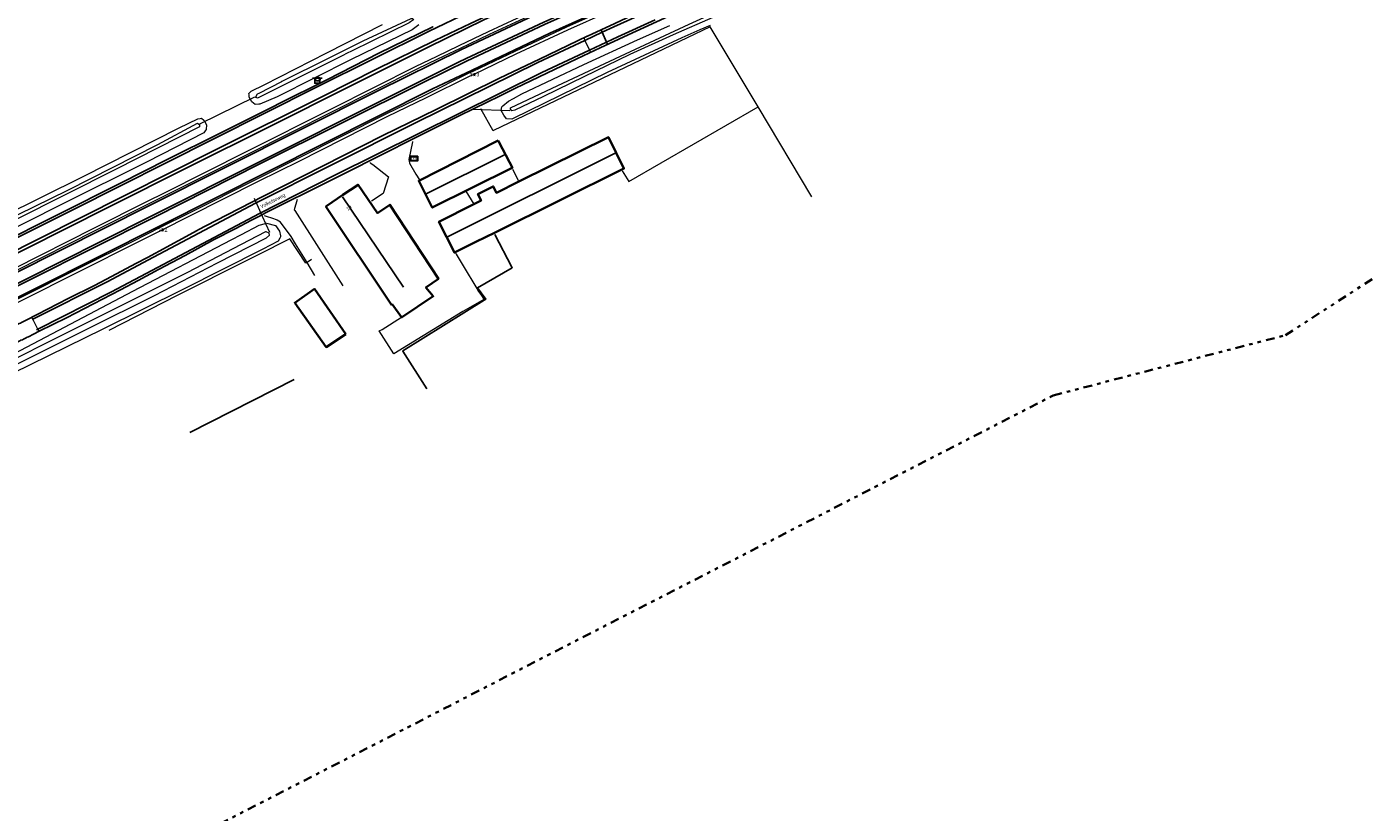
# Model space of a CAD drawing. Header units: metres. Extents: x 169249 to 194689, y 406250 to 412203.
# Tile 181 of 256: x 181034 to 181418, y 408887 to 409112. Entities that reach past the tile are written whole.
import ezdxf
from ezdxf.enums import TextEntityAlignment as Align

# ---------------------------------------------------------------- set-up
doc = ezdxf.new("R2010")
doc.units = ezdxf.units.M
doc.linetypes.add('BGT_NLCS_N264$0$AL-TEKENBLADGRENS', pattern=[11.5, 2.5, -1.5, 1, -1.5, 1, -1.5, 2.5])
doc.layers.get('0').update_dxf_attribs({"linetype": 'CONTINUOUS'})
for name, color, linetype, lineweight in [('BGT_NLCS_N264$0$B-WE-GW-WATERGANG_INSTEEK-G', 252, 'CONTINUOUS', 18), ('BGT_NLCS_N264$0$B-WE-GW-WATERGANG_SLOOT_BODEM-G', 252, 'CONTINUOUS', 18), ('BGT_NLCS_N264$0$B-WE-IE-TERREINAFSCHEIDING_KUNSTMATIG_HEKWERK-G', 252, 'BGT_NLCS_N264$0$IE-TERREINAFSCHEIDING-KUNSTMATIG', 18), ('BGT_NLCS_N264$0$B-WE-KW-KUNSTWERK_DUIKER-G', 252, 'CONTINUOUS', 18), ('BGT_NLCS_N264$0$B-WE-OG-TOPOGRAFIE_BEBOUWING-G', 252, 'CONTINUOUS', 35), ('BGT_NLCS_N264$0$B-WE-OG-TOPOGRAFIE_WEG_BERM-GV', 252, 'CONTINUOUS', 18), ('BGT_NLCS_N264$0$B-WE-OG-TOPOGRAFIE_WEG_VERHARD-G', 252, 'CONTINUOUS', 18), ('BGT_NLCS_N264$0$B-WE-VW-VERKEERSTEKEN_BORD-S', 252, 'CONTINUOUS', 25), ('BGT_NLCS_N264$0$X-XX-AL-TEKENBLADGRENS-G', 252, 'BGT_NLCS_N264$0$AL-TEKENBLADGRENS', 35), ('X-XX-AL-REFERENTIE-G', 7, 'CONTINUOUS', 18)]:
    doc.layers.add(name, color=color, linetype=linetype, lineweight=lineweight)
for name, color, linetype in [('BGT_NLCS_N264$0$B-WE-IE-MEUBILAIR_WEGMEUBILAIR-S', 252, 'CONTINUOUS'), ('BGT_NLCS_N264$0$B-WE-IE-TERREINAFSCHEIDING_KUNSTMATIG_HEKWERK_RASTER-G', 252, 'CONTINUOUS'), ('BGT_NLCS_N264$0$B-WE-KG-KADASTRAAL_NOK-G', 252, 'CONTINUOUS'), ('BGT_NLCS_N264$0$B-WE-KL-WATER_BRANDLEIDING_PUT-S', 252, 'CONTINUOUS'), ('BGT_NLCS_N264$0$B-WE-OG-TOPOGRAFIE_WEG_RIJWEG-G', 252, 'CONTINUOUS'), ('BGT_NLCS_N264$0$B-WE-VW-MARKERING-G', 252, 'CONTINUOUS'), ('BGT_NLCS_N264$0$Label_Nummeraanduidingreeks', 252, 'CONTINUOUS'), ('BGT_NLCS_N264$0$Label_Openbareruimte', 252, 'CONTINUOUS'), ('BGT_NLCS_N264$0$Label_Puntobject', 252, 'CONTINUOUS')]:
    doc.layers.add(name, color=color, linetype=linetype)
doc.styles.add('BGT_NLCS_N264$0$NLCS-ISO', font='NLCS-ISO.ttf')
doc.styles.add('BGT_NLCS_N264$0$STANDARD', font='txt')
doc.linetypes.add('BGT_NLCS_N264$0$IE-TERREINAFSCHEIDING-KUNSTMATIG', pattern='A,4,[82,NLCS.SHX,S=0.75,R=90,X=0,Y=0],4,-2', length=10)

# ---------------------------------------------------------------- blocks, each defined once
blk = doc.blocks.new('BGT_NLCS_N264$0$SVW-VERKEERSTEKEN_BORD_ANWB-SO')
blk.add_line((-1.375, 0), (1.375, 0))
at = {"flags": 128}
blk.add_lwpolyline([(-0.75, 0), (-0.75, -1.5), (0.75, -1.5), (0.75, 0)], close=True, dxfattribs=at)
blk = doc.blocks.new('BGT_NLCS_N264$0$SRI-TERREINKAST-SO')
at = {"ltscale": 0.1}
h = blk.add_hatch(color=256, dxfattribs=at)
h.paths.add_polyline_path([(1.16, 0.64), (-1.01, 0.64), (-1.01, -0.71), (1.16, -0.71)])
h.paths.add_polyline_path([(1.01, 0.49), (-0.86, 0.49), (-0.86, -0.56), (1.01, -0.56)], flags=16)
at = {"flags": 128}
for points in [[(1.16, 0.64), (-1.01, 0.64), (-1.01, -0.71), (1.16, -0.71)], [(1.01, 0.49), (-0.86, 0.49), (-0.86, -0.56), (1.01, -0.56)]]:
    blk.add_lwpolyline(points, close=True, dxfattribs=at)
at = {"style": 'BGT_NLCS_N264$0$NLCS-ISO'}
blk.add_text('RI', height=0.6, dxfattribs=at).set_placement((-0.26, -0.29))
blk = doc.blocks.new('BGT_NLCS_N264$0$SIE-WEG_STRAATPOT_BRANDKRAAN-SO')
blk.add_ellipse((0, 0), major_axis=(-0.729, 0), ratio=0.685994)
at = {"style": 'BGT_NLCS_N264$0$NLCS-ISO'}
blk.add_text('BR', height=0.4, dxfattribs=at).set_placement((-0.3, -0.15))
blk = doc.blocks.new('BGT_NLCS_N264$0$SIE-WEG_PAAL_ALGEMEEN_TYPE_02-SO')
at = {"ltscale": 0.5}
h = blk.add_hatch(color=256, dxfattribs=at)
h.paths.add_polyline_path([(0, 0), (0.1875, 0, 0.41421356), (0, 0.1875)])
h.paths.add_polyline_path([(0, -0.1875), (0, 0), (-0.1875, 0, 0.41421356)])
for p, q in [((-0.1875, 0), (0.1875, 0)), ((0, -0.1875), (0, 0.1875))]:
    blk.add_line(p, q, dxfattribs=at)
blk.add_circle((0, 0), 0.1875, dxfattribs=at)
blk = doc.blocks.new('BGT_NLCS_N264')
at = {"layer": 'BGT_NLCS_N264$0$B-WE-GW-WATERGANG_INSTEEK-G'}
for points in [[(181170.69, 409086.76, 16.45), (181170, 409088.06, 16.45), (181170.13, 409089.15, 16.45), (181170.45, 409089.41, 16.46), (181172.1, 409090.75, 16.51), (181173.53, 409091.55, 16.54), (181175.89, 409092.88, 16.59), (181193.63, 409101.32, 16.56), (181208.99, 409108.36, 16.51), (181218.25, 409112.46, 16.51)], [(181229.87, 409112.47, 16.34), (181226.9, 409111.17, 16.34), (181221.71, 409108.9, 16.34), (181200.33, 409098.99, 16.34), (181173.41, 409085.8, 16.45), (181173.02, 409085.6, 16.45), (181171.5, 409085.69, 16.48), (181170.69, 409086.76, 16.45)], [(181098.48, 409090.53, 16.54), (181097.77, 409091.94, 16.32), (181097.72, 409092.55, 16.3), (181097.69, 409092.97, 16.29), (181097.68, 409092.98, 16.29), (181098.28, 409093.63, 16.27), (181102.03, 409095.47, 16.05), (181120.01, 409104.65, 16.32), (181135.93, 409112.72, 16.32)], [(181146.4, 409112.69, 17.04), (181144.41, 409111.19, 16.95), (181127, 409102.73, 16.88), (181105.76, 409092.04, 16.81), (181100.81, 409089.87, 16.72), (181100.55, 409089.86, 16.7), (181099.43, 409089.84, 16.61), (181098.48, 409090.53, 16.54)], [(181026.84, 409057.59, 15.8), (181050.17, 409069.14, 16.05), (181077.72, 409083.13, 16.11), (181083.01, 409085.69, 16.23), (181083.73, 409085.81, 16.26), (181084.04, 409085.86, 16.27), (181084.72, 409085.34, 16.39), (181084.82, 409085.26, 16.41), (181085.54, 409083.96, 16.61), (181085.45, 409082.67, 16.61), (181085.17, 409082.23, 16.61), (181084.78, 409081.64, 16.61), (181068.48, 409073.36, 16.77), (181043.81, 409061, 16.79), (181034.14, 409056.15, 16.8), (181017.96, 409048.04, 16.81)], [(181022.39, 409014.24, 15.69), (181034.16, 409020.31, 15.82), (181064.36, 409036.26, 16.26), (181092.61, 409051.02, 16.42), (181095.5, 409052.53, 16.44), (181100.63, 409055.18, 16.51), (181100.98, 409055.28, 16.52), (181102.68, 409055.74, 16.54), (181105.33, 409055.14, 16.59), (181106.46, 409053.44, 16.56), (181106.7, 409052.11, 16.56), (181106.75, 409051.85, 16.56), (181106.52, 409051.44, 16.52), (181106.05, 409050.62, 16.44), (181101.62, 409048.28, 16.23), (181078.7, 409036.78, 16.21), (181055.76, 409025.34, 15.82), (181029.91, 409012.66, 15.72)]]:
    blk.add_polyline3d(points, dxfattribs=at)
at = {"layer": 'BGT_NLCS_N264$0$B-WE-GW-WATERGANG_SLOOT_BODEM-G'}
for points in [[(181173.88, 409088.23, 15.23), (181173.01, 409087.96, 15.18), (181172.61, 409088.43, 15.21), (181172.65, 409088.87, 15.15), (181186.2, 409095.27, 15.31), (181205.59, 409104.31, 15.2), (181223.81, 409112.83, 15.2), (181237.5, 409119.03, 15.37), (181238.56, 409119.35, 15.33), (181238.86, 409119.13, 15.33), (181238.95, 409119.07, 15.33), (181239.09, 409118.52, 15.31), (181238.24, 409118.07, 15.31), (181235.47, 409116.88, 15.3), (181230.61, 409114.78, 15.27), (181219.23, 409109.78, 15.31), (181206.82, 409104.13, 15.2), (181193.68, 409097.7, 15.26), (181182.08, 409092.09, 15.21), (181173.88, 409088.23, 15.23)], [(181124.59, 409103.89, 15.14), (181102.61, 409092.84, 15.11), (181100.08, 409091.64, 15.07), (181099.94, 409091.71, 15.07), (181099.6, 409091.86, 15.07), (181100.13, 409092.84, 15.14), (181100.62, 409093.1, 15.14), (181107.09, 409096.43, 15.17), (181107.05, 409096.41, 15.17), (181120.66, 409103.18, 15.19), (181130.42, 409108.04, 15.2), (181144.21, 409114.49, 15.2), (181144.64, 409114.48, 15.23), (181144.84, 409114.11, 15.23), (181143.99, 409113.48, 15.28), (181143.61, 409113.2, 15.3), (181127.26, 409105.21, 15.15), (181125.65, 409104.42, 15.14), (181124.59, 409103.89, 15.14)], [(181022.12, 409053.65, 15.02), (181045.78, 409065.27, 15.09), (181071.54, 409078.34, 15.12), (181082.89, 409084.45, 15.22), (181083.34, 409084.19, 15.22), (181083.48, 409084.11, 15.22), (181083.47, 409083.45, 15.19), (181059.67, 409071.26, 15.16), (181030.6, 409056.64, 14.95)], [(181008.5, 409004.05, 14.76), (181051.6, 409025.54, 14.8), (181070.64, 409035.06, 14.88), (181088.71, 409044.36, 14.82), (181102.67, 409051.56, 14.87), (181103.61, 409052.33, 14.85), (181103.46, 409052.96, 14.82), (181102.57, 409053.27, 14.82), (181102.41, 409053.32, 14.82), (181093.04, 409048.44, 14.84), (181080.05, 409041.67, 14.87), (181058.08, 409030.61, 14.88), (181036.14, 409019.61, 14.88), (181035.06, 409019.08, 14.88), (181009.23, 409006.06, 14.82)]]:
    blk.add_polyline3d(points, dxfattribs=at)
at = {"layer": 'BGT_NLCS_N264$0$B-WE-IE-TERREINAFSCHEIDING_KUNSTMATIG_HEKWERK-G'}
for p, q in [((181259, 409063.37, 16.65), (181243.56, 409089.15, 16.67)), ((181173.17, 409071.3, 17.1), (181174.83, 409068.1, 17.02))]:
    blk.add_line(p, q, dxfattribs=at)
for points in [[(181243.56, 409089.15, 16.67), (181229.87, 409112.09, 16.31), (181167.72, 409082.34, 16.51), (181167.63, 409082.3, 16.51), (181164.12, 409088.53, 16.67)], [(181204.64, 409070.82, 17.26), (181206.57, 409067.7, 17.23), (181243.56, 409089.15, 16.67)], [(181114.33, 409044.49, 16.91), (181114.01, 409044.28, 16.88), (181109.43, 409051.26, 16.82), (181100.13, 409046.64, 16.59), (181098.79, 409045.98, 16.56), (181097.03, 409045.08, 16.55), (181077.14, 409035.01, 16.41), (181057.55, 409025.03, 16.07)], [(181115.64, 409045.33, 17), (181114.66, 409044.7, 16.93), (181114.33, 409044.49, 16.91)]]:
    blk.add_polyline3d(points, dxfattribs=at)
at = {"layer": 'BGT_NLCS_N264$0$B-WE-IE-TERREINAFSCHEIDING_KUNSTMATIG_HEKWERK_RASTER-G'}
blk.add_line((181080.76, 408995.77, 16.63), (181110.6, 409010.95, 16.79), dxfattribs=at)
blk.add_polyline3d([(181168.14, 409052.57, 17.49), (181173.05, 409043.17, 17.18), (181173.13, 409043.02, 17.18), (181163.18, 409037.21, 17.2), (181165.58, 409034.01, 17.22), (181165.09, 409033.71, 17.22), (181141.8, 409019.13, 17.21), (181141.78, 409019.11, 17.21), (181148.67, 409008.23, 17.24)], dxfattribs=at)
at = {"layer": 'BGT_NLCS_N264$0$B-WE-KG-KADASTRAAL_NOK-G'}
for p, q in [((181170.88, 409075.34, 21.16), (181148.48, 409064.18, 21.16)), ((181141.95, 409037.47, 25.72), (181124.47, 409063.37, 25.69))]:
    blk.add_line(p, q, dxfattribs=at)
blk.add_polyline3d([(181202.72, 409075.9, 21.52), (181202.58, 409075.82, 21.52), (181154.61, 409051.85, 21.53), (181154.6, 409051.84, 21.53)], dxfattribs=at)
at = {"layer": 'BGT_NLCS_N264$0$B-WE-KW-KUNSTWERK_DUIKER-G'}
for p, q in [((181083.63, 409084.25, 15.31), (181099.34, 409091.98, 15.29)), ((181172.42, 409088.03, 15.04), (181161.82, 409088.33, 16.8))]:
    blk.add_line(p, q, dxfattribs=at)
blk.add_polyline3d([(181103.69, 409053.07, 14.89), (181101.59, 409057.66, 15.83), (181099.23, 409062.84, 16.89)], dxfattribs=at)
at = {"layer": 'BGT_NLCS_N264$0$B-WE-OG-TOPOGRAFIE_BEBOUWING-G'}
blk.add_line((181141.37, 409028.86, 18.99), (181138.75, 409032.59, 20.95), dxfattribs=at)
for points in [[(181162.08, 409061.2, 19.49), (181164.22, 409062.27, 19.48), (181163.3, 409064.12, 18.79), (181167.69, 409066.34, 18.82), (181168.59, 409064.48, 19.52), (181175.05, 409067.69, 19.52), (181200.71, 409080.45, 19.52), (181205.15, 409071.43, 19.54), (181168.22, 409053.12, 19.57), (181162.72, 409050.4, 19.58), (181156.78, 409047.45, 19.59), (181156.73, 409047.43, 19.59)], [(181169.11, 409079.46, 19.42), (181169.32, 409079.07, 19.42), (181172.32, 409073.23, 19.45), (181173.16, 409071.61, 19.45), (181173.14, 409071.6, 19.46), (181150.21, 409060.24, 19.59), (181146.35, 409067.95, 19.44), (181169.11, 409079.46, 19.42)], [(181138.75, 409032.59, 20.95), (181138.53, 409032.41, 20.9), (181119.74, 409060.58, 20.89), (181120, 409060.75, 20.89), (181124.61, 409063.86, 20.88), (181128.97, 409066.79, 20.86), (181134.51, 409058.67, 20.89), (181138.05, 409061.06, 18.84), (181151.96, 409039.86, 18.96), (181148.4, 409037.34, 20.45), (181150.47, 409034.82, 18.95), (181141.44, 409028.77, 18.93), (181141.37, 409028.86, 18.99)], [(181156.73, 409047.43, 19.59), (181156.54, 409047.33, 19.59), (181152.13, 409056.2, 19.52), (181162.08, 409061.2, 19.49)], [(181125.4, 409023.99, 20.29), (181119.82, 409020.27, 19.52), (181110.82, 409032.97, 19.5), (181116.44, 409036.91, 20.29), (181125.4, 409023.99, 20.29)]]:
    blk.add_polyline3d(points, dxfattribs=at)
at = {"layer": 'BGT_NLCS_N264$0$B-WE-OG-TOPOGRAFIE_WEG_BERM-GV'}
for points in [[(181200.28, 409117.15, 17.29), (181188.72, 409111.95, 17.21), (181173.88, 409105.03, 17.17), (181161.82, 409099.27, 17.27), (181160.54, 409098.65, 17.28), (181148.17, 409092.49, 17.36), (181136.91, 409087.05, 17.25), (181111.66, 409074.3, 17.23), (181100.11, 409068.51, 17.25), (181080.2, 409058.49, 17.27), (181072.47, 409054.62, 17.24), (181064.19, 409050.47, 17.21), (181049.78, 409043.22, 17.16), (181012.1, 409024.29, 17.21)], [(181012.46, 409023.58, 17.16), (181050.14, 409042.5, 17.11), (181064.55, 409049.76, 17.16), (181072.83, 409053.91, 17.19), (181080.56, 409057.78, 17.22), (181100.46, 409067.8, 17.2), (181112.02, 409073.59, 17.18), (181137.27, 409086.34, 17.2), (181148.53, 409091.77, 17.31), (181160.89, 409097.93, 17.23), (181162.17, 409098.54, 17.22), (181174.22, 409104.31, 17.12), (181189.05, 409111.22, 17.16), (181200.61, 409116.42, 17.24)], [(181030.41, 409042.82, 17.07), (181053.4, 409054.47, 17.11), (181068.37, 409061.96, 17.11), (181073.68, 409064.62, 17.11), (181096.95, 409076.29, 17.09), (181121.29, 409088.56, 17.2), (181145.57, 409100.76, 17.18), (181151.44, 409103.59, 17.27), (181157.96, 409106.72, 17.22), (181166.28, 409110.71, 17.16), (181178.69, 409116.48, 17.27)], [(181030.77, 409042.1, 17.12), (181053.76, 409053.75, 17.16), (181068.73, 409061.25, 17.16), (181074.04, 409063.91, 17.16), (181097.31, 409075.58, 17.14), (181121.65, 409087.84, 17.25), (181145.92, 409100.04, 17.23), (181151.79, 409102.87, 17.32), (181158.31, 409106, 17.27), (181166.62, 409109.98, 17.21), (181179.02, 409115.75, 17.32)]]:
    blk.add_polyline3d(points, dxfattribs=at)
at = {"layer": 'BGT_NLCS_N264$0$B-WE-OG-TOPOGRAFIE_WEG_RIJWEG-G'}
for points in [[(180948.49, 409005.81, 17.01), (180959.26, 409011.09, 17.01), (180963.97, 409013.41, 17), (180976.23, 409019.43, 16.99), (180995.62, 409029.23, 16.99), (181012.62, 409037.92, 16.99), (181033.53, 409048.33, 16.99), (181057.26, 409060.26, 16.83), (181080.27, 409071.88, 16.92), (181103.46, 409083.39, 17.11), (181126.46, 409094.94, 17.04), (181149, 409106.27, 17.13), (181165.03, 409114.07, 17.08), (181188.23, 409124.59, 17.18), (181198.1, 409129.07, 17.22), (181209.8, 409134.33, 17.25), (181223.6, 409140.2, 17.27), (181242.89, 409148.47, 17.22), (181252.98, 409152.99, 17.25)], [(181035.45, 409028.81, 16.27), (181037.02, 409029.62, 16.27), (181045.85, 409034.17, 16.27), (181053.37, 409037.95, 16.36), (181056.65, 409039.6, 16.39), (181065.44, 409044.28, 16.44), (181068.6, 409045.96, 16.45), (181070.92, 409047.2, 16.46), (181071.98, 409047.78, 16.48), (181082.83, 409053.68, 16.68), (181083.16, 409053.87, 16.69), (181088.13, 409056.44, 16.71), (181101.82, 409063.54, 16.78), (181136.01, 409080.89, 16.74), (181151.28, 409088.33, 16.76), (181169.47, 409097.36, 16.81), (181180.96, 409102.84, 16.87), (181194.62, 409109.39, 16.87), (181194.73, 409109.44, 16.87), (181202.51, 409113.03, 16.86), (181207.63, 409115.4, 16.85), (181217.23, 409119.76, 16.85)], [(181165.95, 409090.47, 16.71), (181169.47, 409092.2, 16.71), (181174.05, 409094.46, 16.7), (181187.45, 409100.94, 16.66), (181193.47, 409103.77, 16.69), (181198.32, 409106.05, 16.7), (181206.34, 409109.74, 16.73), (181219.03, 409115.58, 16.76)], [(181150.49, 409112.11, 17.08), (181150.33, 409112.04, 17.08), (181134.85, 409104.48, 16.99), (181120.15, 409097.01, 16.97), (181105.94, 409089.88, 16.97), (181105.12, 409089.47, 16.97), (181089.06, 409081.39, 16.88), (181074.42, 409074.1, 16.88), (181060.68, 409067.18, 16.92), (181043.05, 409058.3, 16.83), (181007.15, 409040.29, 16.83), (180992.01, 409032.51, 16.86), (180973.54, 409023.4, 16.86), (180956.96, 409015.03, 16.89), (180948.62, 409010.9, 16.89), (180946.4, 409009.79, 16.89)], [(181098.4, 409056.61, 16.64), (181099.58, 409057.23, 16.65), (181100.32, 409057.61, 16.66), (181102.82, 409058.92, 16.68), (181120.44, 409067.74, 16.7), (181140.05, 409077.58, 16.66), (181140.73, 409077.92, 16.66), (181157.92, 409086.51, 16.73), (181162.21, 409088.63, 16.72), (181165.95, 409090.47, 16.71)], [(181037.52, 409024.79, 16.23), (181045.38, 409028.68, 16.24), (181060.87, 409036.66, 16.31), (181065.94, 409039.31, 16.31), (181071.72, 409042.46, 16.41), (181079.36, 409046.5, 16.43), (181087.52, 409051.01, 16.6), (181093.69, 409054.15, 16.6), (181098.4, 409056.61, 16.64)], [(181030.57, 409026.36, 16.31), (181030.71, 409026.42, 16.3), (181031.07, 409026.64, 16.3), (181031.41, 409026.82, 16.29), (181031.8, 409026.98, 16.28), (181032.17, 409027.14, 16.28), (181032.54, 409027.34, 16.28), (181034.4, 409028.25, 16.26), (181035.35, 409028.76, 16.27), (181035.45, 409028.81, 16.27)], [(181014.42, 409013.14, 16.23), (181026.95, 409019.47, 16.11), (181028.72, 409020.34, 16.12), (181030.2, 409021.11, 16.16), (181030.53, 409021.28, 16.18), (181030.89, 409021.46, 16.2), (181031.24, 409021.64, 16.2), (181031.64, 409021.83, 16.22), (181032, 409022.01, 16.23), (181032.34, 409022.19, 16.23), (181032.77, 409022.33, 16.23), (181033.08, 409022.53, 16.23), (181033.43, 409022.75, 16.23), (181033.81, 409022.9, 16.22), (181034.13, 409023.08, 16.21), (181034.52, 409023.23, 16.21), (181035.89, 409023.93, 16.18), (181037.52, 409024.79, 16.23)]]:
    blk.add_polyline3d(points, dxfattribs=at)
at = {"layer": 'BGT_NLCS_N264$0$B-WE-OG-TOPOGRAFIE_WEG_VERHARD-G'}
for p, q in [((181193.96, 409108.18, 16.82), (181195.31, 409105.4, 16.8)), ((181195.31, 409105.4, 16.8), (181195.59, 409104.82, 16.8)), ((181159.87, 409064.91, 17.34), (181162.08, 409061.2, 17.4)), ((181162.08, 409061.2, 17.4), (181162.16, 409061.06, 17.4)), ((181156.59, 409047.66, 17.44), (181156.73, 409047.43, 17.43)), ((181116.57, 409040.82, 16.97), (181114.33, 409044.49, 16.91)), ((181035.76, 409028.22, 16.26), (181035.45, 409028.81, 16.27)), ((181037.2, 409025.42, 16.23), (181035.76, 409028.22, 16.26)), ((181141.37, 409028.86, 17.2), (181141.41, 409028.89, 17.2))]:
    blk.add_line(p, q, dxfattribs=at)
for points in [[(181193.61, 409108.9, 16.82), (181193.62, 409108.88, 16.82), (181193.96, 409108.18, 16.82)], [(181144.53, 409079.22, 16.74), (181144.51, 409079.12, 16.74), (181143.45, 409074.04, 16.89), (181143.57, 409073.57, 16.92), (181143.73, 409072.98, 16.9), (181145.53, 409069.79, 17.26), (181146.53, 409068.16, 17.14)], [(181132.39, 409073.15, 16.73), (181132.44, 409073.12, 16.73), (181133.13, 409072.59, 16.78), (181137.71, 409069.1, 17.09), (181136.14, 409064.33, 17.47), (181132.76, 409062.13, 17.57)], [(181111.53, 409062.61, 16.67), (181110.68, 409059.65, 16.97), (181110.86, 409059.37, 16.97), (181124.61, 409037.81, 16.95)], [(181114.33, 409044.49, 16.91), (181111.03, 409049.89, 16.81), (181109.78, 409051.95, 16.78), (181106.76, 409056.07, 16.79), (181105.73, 409056.68, 16.72), (181105.55, 409056.73, 16.72), (181104.51, 409057.13, 16.81), (181104.5, 409057.14, 16.81), (181104.19, 409057.22, 16.8), (181103.02, 409057.56, 16.78), (181102.11, 409057.84, 16.67)], [(181156.73, 409047.43, 17.43), (181157.08, 409046.85, 17.41), (181158.77, 409044.01, 17.33), (181163.24, 409036.53, 17.11), (181163.3, 409036.47, 17.1), (181164.3, 409035, 17.05), (181165, 409033.96, 17.02), (181164.96, 409033.93, 17.02), (181158.93, 409030.46, 17.09), (181139.24, 409018.29, 17.09), (181134.99, 409024.89, 17.16), (181135.81, 409025.32, 17.15), (181141.37, 409028.86, 17.2)], [(181037.52, 409024.79, 16.23), (181037.52, 409024.8, 16.23), (181037.2, 409025.42, 16.23)]]:
    blk.add_polyline3d(points, dxfattribs=at)
at = {"layer": 'BGT_NLCS_N264$0$B-WE-VW-MARKERING-G', "linetype": 'Continuous'}
for p, q in [((181198.92, 409110.51, 16.85), (181193.96, 409108.18, 16.84)), ((181200.18, 409107.68, 16.8), (181195.31, 409105.4, 16.78)), ((181035.76, 409028.22, 16.24), (181035.58, 409028.13, 16.24)), ((181037.2, 409025.42, 16.2), (181036.8, 409025.22, 16.2))]:
    blk.add_line(p, q, dxfattribs=at)
at = {"layer": 'BGT_NLCS_N264$0$B-WE-VW-MARKERING-G'}
for p, q in [((181198.61, 409111.2, 16.97), (181198.92, 409110.51, 16.95)), ((181198.92, 409110.51, 16.95), (181200.18, 409107.68, 16.89)), ((181200.18, 409107.68, 16.89), (181200.43, 409107.13, 16.88))]:
    blk.add_line(p, q, dxfattribs=at)
at = {"layer": 'BGT_NLCS_N264$0$B-WE-VW-MARKERING-G', "linetype": 'Continuous'}
for points in [[(181427.31, 409237.81, 18.1), (181411.62, 409228.69, 18), (181397.62, 409220.83, 17.89), (181380.03, 409211.21, 17.78), (181363.16, 409202.28, 17.7), (181344.39, 409192.53, 17.65), (181340.24, 409190.44, 17.64), (181322.86, 409181.7, 17.59), (181301.19, 409170.97, 17.52), (181271.48, 409156.58, 17.47), (181255.11, 409148.99, 17.45), (181250.13, 409146.75, 17.45), (181233.41, 409139.26, 17.46), (181205.45, 409127.08, 17.42), (181180.72, 409115.95, 17.41), (181158.55, 409105.54, 17.48), (181134.65, 409093.72, 17.41), (181069.03, 409060.72, 17.32), (180979.62, 409015.75, 17.19), (180962.5, 409007.14, 17.16), (180925.13, 408988.35, 17.18)], [(180946.76, 409009.11, 16.94), (180958.09, 409014.84, 16.95), (181014.9, 409043.42, 16.94), (181047.22, 409059.64, 16.98), (181087.43, 409079.91, 17.05), (181117.04, 409094.79, 17.08), (181133.15, 409102.85, 17.07), (181149.34, 409110.84, 17.1), (181160.46, 409116.18, 17.08), (181176.86, 409123.91, 17.17), (181195.96, 409132.59, 17.17), (181231.86, 409148.03, 17.21), (181256.65, 409158.88, 17.2), (181272.05, 409165.84, 17.18), (181287.85, 409173.16, 17.19), (181304.11, 409181.08, 17.24), (181325.17, 409191.47, 17.36), (181343.33, 409200.68, 17.44), (181361.96, 409210.42, 17.53), (181380.54, 409220.34, 17.65), (181399, 409230.43, 17.81), (181414.69, 409239.37, 17.91), (181431.52, 409249.24, 18.06)], [(180948.19, 409006.39, 17.04), (180958.78, 409011.73, 17.06), (181015.58, 409040.25, 17.03), (181049.21, 409057.17, 17.1), (181088.32, 409076.87, 17.13), (181119.1, 409092.32, 17.18), (181134.02, 409099.82, 17.19), (181151.1, 409108.21, 17.15), (181161.16, 409113.02, 17.19), (181177.54, 409120.75, 17.19), (181197.01, 409129.6, 17.23), (181233.08, 409145.21, 17.27), (181258.1, 409156.11, 17.25), (181273.7, 409163.17, 17.23), (181288.31, 409169.97, 17.23), (181305.59, 409178.29, 17.31), (181326.39, 409188.64, 17.41), (181345.26, 409198.21, 17.5), (181364.12, 409208.03, 17.59), (181382.12, 409217.68, 17.7), (181398.74, 409226.82, 17.82), (181417.17, 409237.25, 17.98), (181432.9, 409246.44, 18.1)], [(181430.67, 409232.26, 18.07), (181414.55, 409222.91, 17.96), (181401.47, 409215.58, 17.87), (181382.87, 409205.4, 17.73), (181366.44, 409196.67, 17.68), (181345.39, 409185.82, 17.59), (181343.33, 409184.78, 17.58), (181326.49, 409176.27, 17.52), (181302.14, 409164.2, 17.47), (181277.7, 409152.33, 17.41), (181252.97, 409140.84, 17.42), (181252.91, 409140.81, 17.42), (181236.38, 409133.5, 17.43), (181205.89, 409120.17, 17.41), (181183.89, 409110.26, 17.36), (181161.6, 409099.68, 17.41), (181150.3, 409094.32, 17.43), (181072.23, 409055.06, 17.32), (180982.83, 409010.1, 17.19), (180965.63, 409001.46, 17.16), (180928.02, 408982.54, 17.18)], [(181212.84, 409116.9, 16.88), (181202.22, 409112.06, 16.86), (181198.92, 409110.51, 16.85)], [(181214.09, 409114.05, 16.81), (181203.35, 409109.17, 16.81), (181200.18, 409107.68, 16.8)], [(181193.96, 409108.18, 16.84), (181180.44, 409101.84, 16.81), (181145.38, 409084.58, 16.86), (181121.22, 409072.43, 16.79), (181099.57, 409061.52, 16.85), (181070.31, 409046.02, 16.52), (181057.01, 409038.96, 16.4), (181035.76, 409028.22, 16.24)], [(181195.31, 409105.4, 16.78), (181181.6, 409098.96, 16.74), (181122.5, 409069.63, 16.75), (181100.72, 409058.52, 16.79), (181071.5, 409043.11, 16.44), (181058.24, 409036.07, 16.35), (181037.2, 409025.42, 16.2)]]:
    blk.add_polyline3d(points, dxfattribs=at)
at = {"layer": 'BGT_NLCS_N264$0$B-WE-VW-MARKERING-G'}
for points in [[(181428.82, 409235.32, 18.12), (181412.81, 409226.06, 18.02), (181398.88, 409218.24, 17.94), (181380.95, 409208.41, 17.81), (181364.5, 409199.73, 17.73), (181344.18, 409189.14, 17.68), (181341.64, 409187.87, 17.67), (181324.07, 409179.04, 17.62), (181301.2, 409167.71, 17.55), (181273.02, 409154.1, 17.49), (181254.05, 409145.27, 17.49), (181251.38, 409144.07, 17.49), (181234.53, 409136.57, 17.49), (181204.76, 409123.58, 17.48), (181199.36, 409121.15, 17.46), (181182.17, 409113.39, 17.43), (181159.9, 409102.96, 17.51), (181157.73, 409101.94, 17.52), (181136.3, 409091.27, 17.46), (181100.52, 409073.3, 17.41), (181070.45, 409058.2, 17.34), (181055.01, 409050.43, 17.31), (181012.55, 409029.04, 17.25)], [(181429.17, 409234.74, 18.13), (181413.28, 409225.51, 18.03), (181399.38, 409217.71, 17.92), (181381.43, 409207.92, 17.82), (181364.9, 409199.15, 17.74), (181344.35, 409188.5, 17.67), (181341.96, 409187.3, 17.66), (181324.43, 409178.47, 17.62), (181301.37, 409167.07, 17.55), (181274.05, 409153.83, 17.48), (181254.22, 409144.62, 17.49), (181251.66, 409143.47, 17.49), (181234.73, 409135.92, 17.48), (181205.02, 409122.94, 17.48), (181182.37, 409112.76, 17.42), (181160.24, 409102.32, 17.47), (181147.8, 409096.25, 17.47), (181100.65, 409072.69, 17.4), (181070.77, 409057.64, 17.37), (180981.38, 409012.65, 17.27), (180929.37, 408986.47, 17.21), (180926.73, 408985.14, 17.22)]]:
    blk.add_polyline3d(points, dxfattribs=at)
at = {"layer": 'BGT_NLCS_N264$0$X-XX-AL-TEKENBLADGRENS-G'}
blk.add_polyline3d([(179459.62, 408045.11, 0), (179824.88, 408233.02, 0), (181328.16, 409006.39, 0), (181394.76, 409023.68, 0), (181539.35, 409117.36, 0), (181648.39, 409103.79, 0), (181736.79, 409149.58, 0), (182661.62, 409265.02, 0), (183148.16, 409341.6, 0), (183404.61, 409381.96, 0), (183657.89, 409105.81, 0), (183889.73, 409338.43, 0), (183732.95, 409543.13, 0), (183924.51, 409664.89, 0), (184371.53, 409746.39, 0)], dxfattribs=at)
at = {"layer": 'BGT_NLCS_N264$0$B-WE-IE-MEUBILAIR_WEGMEUBILAIR-S', "color": 7}
for name, p in [('BGT_NLCS_N264$0$SIE-WEG_PAAL_ALGEMEEN_TYPE_02-SO', (181162.32, 409098.36, 17.07)), ('BGT_NLCS_N264$0$SRI-TERREINKAST-SO', (181144.88, 409074.35, 16.98)), ('BGT_NLCS_N264$0$SIE-WEG_PAAL_ALGEMEEN_TYPE_02-SO', (181072.98, 409053.79, 17.16))]:
    blk.add_blockref(name, p, dxfattribs=at)
at = {"layer": 'BGT_NLCS_N264$0$B-WE-KL-WATER_BRANDLEIDING_PUT-S', "color": 7, "linetype": 'Continuous'}
blk.add_blockref('BGT_NLCS_N264$0$SIE-WEG_STRAATPOT_BRANDKRAAN-SO', (181117.38, 409097.06, 17.09), dxfattribs=at)
at = {"layer": 'BGT_NLCS_N264$0$B-WE-VW-VERKEERSTEKEN_BORD-S', "color": 7}
blk.add_blockref('BGT_NLCS_N264$0$SVW-VERKEERSTEKEN_BORD_ANWB-SO', (181117.27, 409097.38, 17), dxfattribs=at)
at = {"layer": 'BGT_NLCS_N264$0$Label_Nummeraanduidingreeks', "color": 7, "lineweight": 18, "style": 'BGT_NLCS_N264$0$STANDARD'}
blk.add_text('19', height=1, rotation=33.6, dxfattribs=at).set_placement((181126.33, 409060.14), align=Align.MIDDLE)
at = {"layer": 'BGT_NLCS_N264$0$Label_Openbareruimte', "color": 252, "lineweight": 18, "style": 'BGT_NLCS_N264$0$STANDARD'}
blk.add_text('Volkelseweg', height=1, rotation=26.6932, dxfattribs=at).set_placement((181104.55, 409062.08), align=Align.MIDDLE)
at = {"layer": 'BGT_NLCS_N264$0$Label_Puntobject', "lineweight": 18, "style": 'BGT_NLCS_N264$0$STANDARD'}
for s, p in [('37.3', (181162.32, 409098.36, 17.07)), ('37.2', (181072.98, 409053.79, 17.16))]:
    blk.add_text(s, height=1, dxfattribs=at).set_placement(p, align=Align.MIDDLE)

msp = doc.modelspace()

# ---------------------------------------------------------------- block references
at = {"layer": 'X-XX-AL-REFERENTIE-G'}
msp.add_blockref('BGT_NLCS_N264', (0, 0), dxfattribs=at)

doc.saveas('drawing.dxf')
